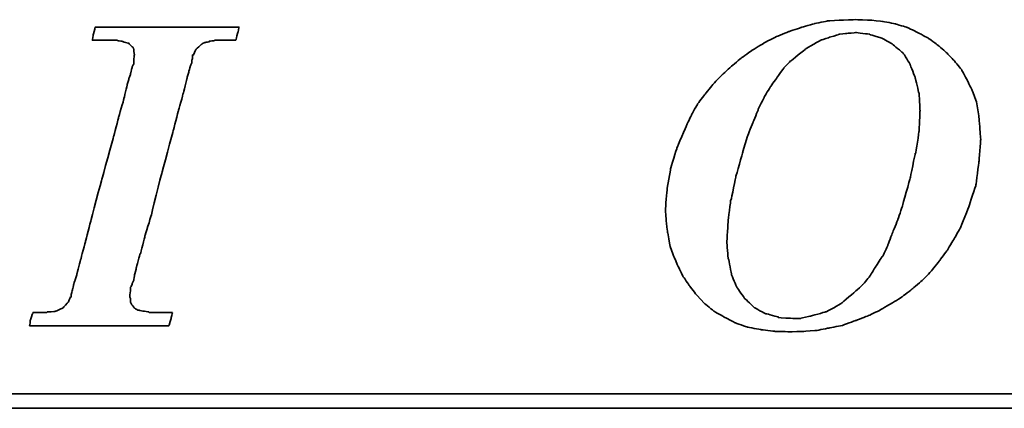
# Model space of a CAD drawing. Extents: x 11.3 to 65.1, y 22.5 to 55.4.
# Tile 31 of 47: x 55.9 to 57.7, y 38.9 to 39.6. Entities that reach past the tile are written whole.
import ezdxf

# ---------------------------------------------------------------- set-up
doc = ezdxf.new("R2010")
doc.units = 0
doc.header["$MEASUREMENT"] = 0
doc.layers.add('DIM', color=4, linetype='CONTINUOUS')
doc.layers.add('layer 1', color=7, linetype='CONTINUOUS')

# ---------------------------------------------------------------- blocks, each defined once
blk = doc.blocks.new('TBI MOTION logo(完整正式版)')
at = {"layer": 'layer 1', "color": 22, "lineweight": 35}
for points, knots in [([(-11.34375, -6.98375), (-11.34375, -6.98375), (-10.91375, -7.43875), (-10.91375, -7.43875), (-10.91375, -7.43875), (-10.91375, -7.43875), (-10.38625, -7.87125), (-10.38625, -7.87125), (-10.38625, -7.87125), (-10.38625, -7.87125), (-9.81125, -8.20375), (-9.81125, -8.20375), (-9.81125, -8.20375), (-9.81125, -8.20375), (-9.21125, -8.51875), (-9.21125, -8.51875), (-9.21125, -8.51875), (-9.21125, -8.51875), (-8.51625, -8.75875), (-8.51625, -8.75875), (-8.51625, -8.75875), (-8.51625, -8.75875), (-7.77125, -8.90375), (-7.77125, -8.90375), (-7.77125, -8.90375), (-7.77125, -8.90375), (-6.97875, -8.99875), (-6.97875, -8.99875), (-6.97875, -8.99875), (-6.97875, -8.99875), (-6.14125, -9.02375), (-6.14125, -9.02375), (-6.14125, -9.02375), (-6.14125, -9.02375), (-5.37125, -8.99875), (-5.37125, -8.99875), (-5.37125, -8.99875), (-5.37125, -8.99875), (-4.65375, -8.94875), (-4.65375, -8.94875), (-4.65375, -8.94875), (-4.65375, -8.94875), (-3.93375, -8.80625), (-3.93375, -8.80625), (-3.93375, -8.80625), (-3.93375, -8.80625), (-3.21375, -8.66375), (-3.21375, -8.66375), (-3.21375, -8.66375), (-3.21375, -8.66375), (-2.49375, -8.39875), (-2.49375, -8.39875), (-2.49375, -8.39875), (-2.49375, -8.39875), (-1.79875, -8.13375), (-1.79875, -8.13375), (-1.79875, -8.13375), (-1.79875, -8.13375), (-1.17375, -7.84375), (-1.17375, -7.84375), (-1.17375, -7.84375), (-1.17375, -7.84375), (-0.52375, -7.46375), (-0.52375, -7.46375), (-0.52375, -7.46375), (-0.52375, -7.46375), (0.10124, -7.07875), (0.10124, -7.07875), (0.10124, -7.07875), (0.10124, -7.07875), (0.67625, -6.62375), (0.67625, -6.62375), (0.67625, -6.62375), (0.67625, -6.62375), (1.24874, -6.14375), (1.24874, -6.14375), (1.24874, -6.14375), (1.24874, -6.14375), (1.72874, -5.64125), (1.72874, -5.64125), (1.72874, -5.64125), (1.72874, -5.64125), (2.18624, -5.06375), (2.18624, -5.06375), (2.18624, -5.06375), (2.18624, -5.06375), (2.61625, -4.48874), (2.61625, -4.48874), (2.61625, -4.48874), (2.61625, -4.48874), (3.00125, -3.83874), (3.00125, -3.83874), (3.00125, -3.83874), (3.00125, -3.83874), (3.36124, -3.21374), (3.36124, -3.21374), (3.36124, -3.21374), (3.36124, -3.21374), (3.84374, -1.99125), (3.84374, -1.99125), (3.84374, -1.99125), (3.84374, -1.99125), (4.22625, -0.81875), (4.22625, -0.81875), (4.22625, -0.81875), (4.22625, -0.81875), (4.39125, 0.45624), (4.39125, 0.45624), (4.39125, 0.45624), (4.39125, 0.45624), (4.48874, 1.70124), (4.48874, 1.70124), (4.48874, 1.70124), (4.48874, 1.70124), (4.43874, 2.44625), (4.43874, 2.44625), (4.43874, 2.44625), (4.43874, 2.44625), (4.36874, 3.14125), (4.36874, 3.14125), (4.36874, 3.14125), (4.36874, 3.14125), (4.25125, 3.81125), (4.25125, 3.81125), (4.25125, 3.81125), (4.25125, 3.81125), (4.03124, 4.41125), (4.03124, 4.41125), (4.03124, 4.41125), (4.03124, 4.41125), (3.74374, 5.01125), (3.74374, 5.01125), (3.74374, 5.01125), (3.74374, 5.01125), (3.43124, 5.58875), (3.43124, 5.58875), (3.43124, 5.58875), (3.43124, 5.58875), (3.02625, 6.09125), (3.02625, 6.09125), (3.02625, 6.09125), (3.02625, 6.09125), (2.59374, 6.54875), (2.59374, 6.54875), (2.59374, 6.54875), (2.59374, 6.54875), (2.09124, 6.98125), (2.09124, 6.98125), (2.09124, 6.98125), (2.09124, 6.98125), (1.56124, 7.36625), (1.56124, 7.36625), (1.56124, 7.36625), (1.56124, 7.36625), (0.98624, 7.67625), (0.98624, 7.67625), (0.98624, 7.67625), (0.98624, 7.67625), (0.38624, 7.96375), (0.38624, 7.96375), (0.38624, 7.96375), (0.38624, 7.96375), (-0.25875, 8.15625), (-0.25875, 8.15625), (-0.25875, 8.15625), (-0.25875, 8.15625), (-0.98125, 8.30125), (-0.98125, 8.30125), (-0.98125, 8.30125), (-0.98125, 8.30125), (-1.70124, 8.37125), (-1.70124, 8.37125), (-1.70124, 8.37125), (-1.70124, 8.37125), (-2.49375, 8.39624), (-2.49375, 8.39624), (-2.49375, 8.39624), (-2.49375, 8.39624), (-3.28625, 8.37125), (-3.28625, 8.37125), (-3.28625, 8.37125), (-3.28625, 8.37125), (-4.05125, 8.32125), (-4.05125, 8.32125), (-4.05125, 8.32125), (-4.05125, 8.32125), (-4.77375, 8.18125), (-4.77375, 8.18125), (-4.77375, 8.18125), (-4.77375, 8.18125), (-5.51625, 7.96375), (-5.51625, 7.96375), (-5.51625, 7.96375), (-5.51625, 7.96375), (-6.21125, 7.72625), (-6.21125, 7.72625), (-6.21125, 7.72625), (-6.21125, 7.72625), (-6.92875, 7.43625), (-6.92875, 7.43625), (-6.92875, 7.43625), (-6.92875, 7.43625), (-7.57875, 7.10125), (-7.57875, 7.10125), (-7.57875, 7.10125), (-7.57875, 7.10125), (-8.24875, 6.69125), (-8.24875, 6.69125), (-8.24875, 6.69125), (-8.24875, 6.69125), (-8.84875, 6.26125), (-8.84875, 6.26125), (-8.84875, 6.26125), (-8.84875, 6.26125), (-9.42625, 5.78125), (-9.42625, 5.78125), (-9.42625, 5.78125), (-9.42625, 5.78125), (-9.95375, 5.30125), (-9.95375, 5.30125), (-9.95375, 5.30125), (-9.95375, 5.30125), (-10.43375, 4.79624), (-10.43375, 4.79624), (-10.43375, 4.79624), (-10.43375, 4.79624), (-10.88875, 4.22125), (-10.88875, 4.22125), (-10.88875, 4.22125), (-10.88875, 4.22125), (-11.29875, 3.69375), (-11.29875, 3.69375), (-11.29875, 3.69375), (-11.29875, 3.69375), (-11.63375, 3.09125), (-11.63375, 3.09125), (-11.63375, 3.09125), (-11.63375, 3.09125), (-11.91875, 2.49625), (-11.91875, 2.49625), (-11.91875, 2.49625), (-11.91875, 2.49625), (-12.44875, 1.24625), (-12.44875, 1.24625), (-12.44875, 1.24625), (-12.44875, 1.24625), (-12.80875, 0.06874), (-12.80875, 0.06874), (-12.80875, 0.06874), (-12.80875, 0.06874), (-12.99875, -1.07875), (-12.99875, -1.07875), (-12.99875, -1.07875), (-12.99875, -1.07875), (-13.09375, -2.18375), (-13.09375, -2.18375), (-13.09375, -2.18375), (-13.09375, -2.18375), (-13.04875, -2.85375), (-13.04875, -2.85375), (-13.04875, -2.85375), (-13.04875, -2.85375), (-12.97375, -3.50375), (-12.97375, -3.50375), (-12.97375, -3.50375), (-12.97375, -3.50375), (-12.95375, -3.50375), (-12.95375, -3.50375), (-12.95375, -3.50375), (-12.95375, -3.50375), (-12.85375, -4.17375), (-12.85375, -4.17375), (-12.85375, -4.17375), (-12.85375, -4.17375), (-12.63875, -4.77624), (-12.63875, -4.77624), (-12.63875, -4.77624), (-12.63875, -4.77624), (-12.39875, -5.35125), (-12.39875, -5.35125), (-12.39875, -5.35125), (-12.39875, -5.35125), (-12.11375, -5.92875), (-12.11375, -5.92875), (-12.11375, -5.92875), (-12.11375, -5.92875), (-11.75375, -6.45375), (-11.75375, -6.45375), (-11.75375, -6.45375), (-11.75375, -6.45375), (-11.34375, -6.98375), (-11.34375, -6.98375)], [0, 0, 0, 0, 0.01369863, 0.01369863, 0.01369863, 0.01369864, 0.02739726, 0.02739726, 0.02739726, 0.02739727, 0.04109589, 0.04109589, 0.04109589, 0.0410959, 0.05479452, 0.05479452, 0.05479452, 0.05479453, 0.06849315, 0.06849315, 0.06849315, 0.06849316, 0.08219178, 0.08219178, 0.08219178, 0.08219179, 0.09589041, 0.09589041, 0.09589041, 0.09589042, 0.10958904, 0.10958904, 0.10958904, 0.10958905, 0.12328767, 0.12328767, 0.12328767, 0.12328768, 0.1369863, 0.1369863, 0.1369863, 0.13698631, 0.15068493, 0.15068493, 0.15068493, 0.15068494, 0.16438356, 0.16438356, 0.16438356, 0.16438357, 0.17808219, 0.17808219, 0.17808219, 0.1780822, 0.19178082, 0.19178082, 0.19178082, 0.19178083, 0.20547945, 0.20547945, 0.20547945, 0.20547946, 0.21917808, 0.21917808, 0.21917808, 0.21917809, 0.23287671, 0.23287671, 0.23287671, 0.23287672, 0.24657534, 0.24657534, 0.24657534, 0.24657535, 0.26027397, 0.26027397, 0.26027397, 0.26027398, 0.2739726, 0.2739726, 0.2739726, 0.27397261, 0.28767123, 0.28767123, 0.28767123, 0.28767124, 0.30136986, 0.30136986, 0.30136986, 0.30136987, 0.31506849, 0.31506849, 0.31506849, 0.3150685, 0.32876712, 0.32876712, 0.32876712, 0.32876713, 0.34246575, 0.34246575, 0.34246575, 0.34246576, 0.35616438, 0.35616438, 0.35616438, 0.35616439, 0.36986301, 0.36986301, 0.36986301, 0.36986302, 0.38356164, 0.38356164, 0.38356164, 0.38356165, 0.39726027, 0.39726027, 0.39726027, 0.39726028, 0.4109589, 0.4109589, 0.4109589, 0.41095891, 0.42465753, 0.42465753, 0.42465753, 0.42465754, 0.43835616, 0.43835616, 0.43835616, 0.43835617, 0.45205479, 0.45205479, 0.45205479, 0.4520548, 0.46575342, 0.46575342, 0.46575342, 0.46575343, 0.47945205, 0.47945205, 0.47945205, 0.47945206, 0.49315068, 0.49315068, 0.49315068, 0.49315069, 0.50684932, 0.50684932, 0.50684932, 0.50684933, 0.52054795, 0.52054795, 0.52054795, 0.52054796, 0.53424658, 0.53424658, 0.53424658, 0.53424659, 0.54794521, 0.54794521, 0.54794521, 0.54794522, 0.56164384, 0.56164384, 0.56164384, 0.56164385, 0.57534247, 0.57534247, 0.57534247, 0.57534248, 0.5890411, 0.5890411, 0.5890411, 0.58904111, 0.60273973, 0.60273973, 0.60273973, 0.60273974, 0.61643836, 0.61643836, 0.61643836, 0.61643837, 0.63013699, 0.63013699, 0.63013699, 0.630137, 0.64383562, 0.64383562, 0.64383562, 0.64383563, 0.65753425, 0.65753425, 0.65753425, 0.65753426, 0.67123288, 0.67123288, 0.67123288, 0.67123289, 0.68493151, 0.68493151, 0.68493151, 0.68493152, 0.69863014, 0.69863014, 0.69863014, 0.69863015, 0.71232877, 0.71232877, 0.71232877, 0.71232878, 0.7260274, 0.7260274, 0.7260274, 0.72602741, 0.73972603, 0.73972603, 0.73972603, 0.73972604, 0.75342466, 0.75342466, 0.75342466, 0.75342467, 0.76712329, 0.76712329, 0.76712329, 0.7671233, 0.78082192, 0.78082192, 0.78082192, 0.78082193, 0.79452055, 0.79452055, 0.79452055, 0.79452056, 0.80821918, 0.80821918, 0.80821918, 0.80821919, 0.82191781, 0.82191781, 0.82191781, 0.82191782, 0.83561644, 0.83561644, 0.83561644, 0.83561645, 0.84931507, 0.84931507, 0.84931507, 0.84931508, 0.8630137, 0.8630137, 0.8630137, 0.86301371, 0.87671233, 0.87671233, 0.87671233, 0.87671234, 0.89041096, 0.89041096, 0.89041096, 0.89041097, 0.90410959, 0.90410959, 0.90410959, 0.9041096, 0.91780822, 0.91780822, 0.91780822, 0.91780823, 0.93150685, 0.93150685, 0.93150685, 0.93150686, 0.94520548, 0.94520548, 0.94520548, 0.94520549, 0.95890411, 0.95890411, 0.95890411, 0.95890412, 0.97260274, 0.97260274, 0.97260274, 0.97260275, 0.98630137, 0.98630137, 0.98630137, 0.98630138, 1, 1, 1, 1]), ([(-40.59125, -7.94375), (-40.59125, -7.94375), (-40.97375, -7.94375), (-40.97375, -7.94375), (-40.97375, -7.94375), (-40.97375, -7.94375), (-41.38125, -7.94375), (-41.38125, -7.94375), (-41.38125, -7.94375), (-41.38125, -7.94375), (-41.54875, -7.94375), (-41.54875, -7.94375), (-41.54875, -7.94375), (-41.54875, -7.94375), (-41.59875, -7.94375), (-41.59875, -7.94375), (-41.59875, -7.94375), (-41.59875, -7.94375), (-41.88375, -7.94375), (-41.88375, -7.94375), (-41.88375, -7.94375), (-41.88375, -7.94375), (-41.90875, -7.91875), (-41.90875, -7.91875), (-41.90875, -7.91875), (-41.90875, -7.91875), (-42.19875, -7.87125), (-42.19875, -7.87125), (-42.19875, -7.87125), (-42.19875, -7.87125), (-42.43875, -7.82375), (-42.43875, -7.82375), (-42.43875, -7.82375), (-42.43875, -7.82375), (-42.45875, -7.82375), (-42.45875, -7.82375), (-42.45875, -7.82375), (-42.45875, -7.82375), (-42.48625, -7.82375), (-42.48625, -7.82375), (-42.48625, -7.82375), (-42.48625, -7.82375), (-42.67625, -7.72375), (-42.67625, -7.72375), (-42.67625, -7.72375), (-42.67625, -7.72375), (-42.70125, -7.70375), (-42.70125, -7.70375), (-42.70125, -7.70375), (-42.70125, -7.70375), (-42.72375, -7.67875), (-42.72375, -7.67875), (-42.72375, -7.67875), (-42.72375, -7.67875), (-42.86875, -7.48875), (-42.86875, -7.48875), (-42.86875, -7.48875), (-42.86875, -7.48875), (-42.89375, -7.43875), (-42.89375, -7.43875), (-42.89375, -7.43875), (-42.89375, -7.43875), (-42.91875, -7.38875), (-42.91875, -7.38875), (-42.91875, -7.38875), (-42.91875, -7.38875), (-42.93875, -7.12875), (-42.93875, -7.12875), (-42.93875, -7.12875), (-42.93875, -7.12875), (-42.96375, -7.10375), (-42.96375, -7.10375), (-42.96375, -7.10375), (-42.96375, -7.10375), (-42.96375, -7.05375), (-42.96375, -7.05375), (-42.96375, -7.05375), (-42.96375, -7.05375), (-42.96375, -7.00875), (-42.96375, -7.00875), (-42.96375, -7.00875), (-42.96375, -7.00875), (-42.91875, -6.69625), (-42.91875, -6.69625), (-42.91875, -6.69625), (-42.91875, -6.69625), (-42.91875, -6.62375), (-42.91875, -6.62375), (-42.91875, -6.62375), (-42.91875, -6.62375), (-42.91875, -6.59625), (-42.91875, -6.59625), (-42.91875, -6.59625), (-42.91875, -6.59625), (-42.91875, -6.57375), (-42.91875, -6.57375), (-42.91875, -6.57375), (-42.91875, -6.57375), (-42.91875, -6.52875), (-42.91875, -6.52875), (-42.91875, -6.52875), (-42.91875, -6.52875), (-42.89375, -6.50375), (-42.89375, -6.50375), (-42.89375, -6.50375), (-42.89375, -6.50375), (-42.84375, -6.38375), (-42.84375, -6.38375), (-42.84375, -6.38375), (-42.84375, -6.38375), (-42.84375, -6.35875), (-42.84375, -6.35875), (-42.84375, -6.35875), (-42.84375, -6.35875), (-42.74625, -6.14375), (-42.74625, -6.14375), (-42.74625, -6.14375), (-42.74625, -6.14375), (-42.70125, -5.85375), (-42.70125, -5.85375), (-42.70125, -5.85375), (-42.70125, -5.85375), (-42.60375, -5.47125), (-42.60375, -5.47125), (-42.60375, -5.47125), (-42.60375, -5.47125), (-42.60375, -5.44875), (-42.60375, -5.44875), (-42.60375, -5.44875), (-42.60375, -5.44875), (-42.38875, -4.67875), (-42.38875, -4.67875), (-42.38875, -4.67875), (-42.38875, -4.67875), (-42.36375, -4.65375), (-42.36375, -4.65375), (-42.36375, -4.65375), (-42.36375, -4.65375), (-42.12375, -3.69625), (-42.12375, -3.69625), (-42.12375, -3.69625), (-42.12375, -3.69625), (-42.12375, -3.67374), (-42.12375, -3.67374), (-42.12375, -3.67374), (-42.12375, -3.67374), (-41.78875, -2.59374), (-41.78875, -2.59374), (-41.78875, -2.59374), (-41.78875, -2.59374), (-41.18875, -0.19375), (-41.18875, -0.19375), (-41.18875, -0.19375), (-41.18875, -0.19375), (-40.54375, 2.20624), (-40.54375, 2.20624), (-40.54375, 2.20624), (-40.54375, 2.20624), (-40.25375, 3.30875), (-40.25375, 3.30875), (-40.25375, 3.30875), (-40.25375, 3.30875), (-39.98875, 4.27125), (-39.98875, 4.27125), (-39.98875, 4.27125), (-39.98875, 4.27125), (-39.77375, 5.13125), (-39.77375, 5.13125), (-39.77375, 5.13125), (-39.77375, 5.13125), (-39.67875, 5.47125), (-39.67875, 5.47125), (-39.67875, 5.47125), (-39.67875, 5.47125), (-39.60375, 5.75625), (-39.60375, 5.75625), (-39.60375, 5.75625), (-39.60375, 5.75625), (-39.60375, 5.78125), (-39.60375, 5.78125), (-39.60375, 5.78125), (-39.60375, 5.78125), (-39.50875, 5.97125), (-39.50875, 5.97125), (-39.50875, 5.97125), (-39.50875, 5.97125), (-39.50875, 6.13875), (-39.50875, 6.13875), (-39.50875, 6.13875), (-39.50875, 6.13875), (-39.48625, 6.16625), (-39.48625, 6.16625), (-39.48625, 6.16625), (-39.48625, 6.16625), (-39.46125, 6.28625), (-39.46125, 6.28625), (-39.46125, 6.28625), (-39.46125, 6.28625), (-39.46125, 6.42625), (-39.46125, 6.42625), (-39.46125, 6.42625), (-39.46125, 6.42625), (-39.41375, 6.42625), (-39.41375, 6.42625), (-39.41375, 6.42625), (-39.41375, 6.42625), (-39.29375, 6.69125), (-39.29375, 6.69125), (-39.29375, 6.69125), (-39.29375, 6.69125), (-39.26875, 6.74125), (-39.26875, 6.74125), (-39.26875, 6.74125), (-39.26875, 6.74125), (-39.24375, 6.76625), (-39.24375, 6.76625), (-39.24375, 6.76625), (-39.24375, 6.76625), (-38.98375, 7.00624), (-38.98375, 7.00624), (-38.98375, 7.00624), (-38.98375, 7.00624), (-38.95625, 7.02624), (-38.95625, 7.02624), (-38.95625, 7.02624), (-38.95625, 7.02624), (-38.78875, 7.12624), (-38.78875, 7.12624), (-38.78875, 7.12624), (-38.78875, 7.12624), (-38.76375, 7.12624), (-38.76375, 7.12624), (-38.76375, 7.12624), (-38.76375, 7.12624), (-38.74375, 7.12624), (-38.74375, 7.12624), (-38.74375, 7.12624), (-38.74375, 7.12624), (-38.52875, 7.17125), (-38.52875, 7.17125), (-38.52875, 7.17125), (-38.52875, 7.17125), (-38.52875, 7.19624), (-38.52875, 7.19624), (-38.52875, 7.19624), (-38.52875, 7.19624), (-38.50375, 7.19624), (-38.50375, 7.19624), (-38.50375, 7.19624), (-38.50375, 7.19624), (-38.26125, 7.21875), (-38.26125, 7.21875), (-38.26125, 7.21875), (-38.26125, 7.21875), (-38.23875, 7.24624), (-38.23875, 7.24624), (-38.23875, 7.24624), (-38.23875, 7.24624), (-38.21625, 7.24624), (-38.21625, 7.24624), (-38.21625, 7.24624), (-38.21625, 7.24624), (-38.18875, 7.24624), (-38.18875, 7.24624), (-38.18875, 7.24624), (-38.18875, 7.24624), (-37.90375, 7.24624), (-37.90375, 7.24624), (-37.90375, 7.24624), (-37.90375, 7.24624), (-37.85375, 7.24624), (-37.85375, 7.24624), (-37.85375, 7.24624), (-37.85375, 7.24624), (-37.75875, 7.24624), (-37.75875, 7.24624), (-37.75875, 7.24624), (-37.75875, 7.24624), (-37.42375, 7.24624), (-37.42375, 7.24624), (-37.42375, 7.24624), (-37.42375, 7.24624), (-37.08875, 7.24624), (-37.08875, 7.24624), (-37.08875, 7.24624), (-37.08875, 7.24624), (-37.06375, 7.24624), (-37.06375, 7.24624), (-37.06375, 7.24624), (-37.06375, 7.24624), (-37.06375, 7.26624), (-37.06375, 7.26624), (-37.06375, 7.26624), (-37.06375, 7.26624), (-37.03875, 7.29125), (-37.03875, 7.29125), (-37.03875, 7.29125), (-37.03875, 7.29125), (-37.03875, 7.31625), (-37.03875, 7.31625), (-37.03875, 7.31625), (-37.03875, 7.31625), (-36.94125, 7.67625), (-36.94125, 7.67625), (-36.94125, 7.67625), (-36.94125, 7.67625), (-36.86875, 7.98625), (-36.86875, 7.98625), (-36.86875, 7.98625), (-36.86875, 7.98625), (-36.98875, 7.98625), (-36.98875, 7.98625), (-36.98875, 7.98625), (-36.98875, 7.98625), (-37.42375, 7.98625), (-37.42375, 7.98625), (-37.42375, 7.98625), (-37.42375, 7.98625), (-37.94875, 7.98625), (-37.94875, 7.98625), (-37.94875, 7.98625), (-37.94875, 7.98625), (-38.57375, 7.98625), (-38.57375, 7.98625), (-38.57375, 7.98625), (-38.57375, 7.98625), (-39.29375, 7.98625), (-39.29375, 7.98625), (-39.29375, 7.98625), (-39.29375, 7.98625), (-40.82875, 7.98625), (-40.82875, 7.98625), (-40.82875, 7.98625), (-40.82875, 7.98625), (-42.36375, 7.98625), (-42.36375, 7.98625), (-42.36375, 7.98625), (-42.36375, 7.98625), (-43.08375, 7.98625), (-43.08375, 7.98625), (-43.08375, 7.98625), (-43.08375, 7.98625), (-43.70875, 7.98625), (-43.70875, 7.98625), (-43.70875, 7.98625), (-43.70875, 7.98625), (-44.23375, 7.98625), (-44.23375, 7.98625), (-44.23375, 7.98625), (-44.23375, 7.98625), (-44.66875, 7.98625), (-44.66875, 7.98625), (-44.66875, 7.98625), (-44.66875, 7.98625), (-44.88375, 7.98625), (-44.88375, 7.98625), (-44.88375, 7.98625), (-44.88375, 7.98625), (-44.90875, 7.94125), (-44.90875, 7.94125), (-44.90875, 7.94125), (-44.90875, 7.94125), (-44.90875, 7.91625), (-44.90875, 7.91625), (-44.90875, 7.91625), (-44.90875, 7.91625), (-45.00375, 7.55625), (-45.00375, 7.55625), (-45.00375, 7.55625), (-45.00375, 7.55625), (-45.05375, 7.24624), (-45.05375, 7.24624), (-45.05375, 7.24624), (-45.05375, 7.24624), (-44.61875, 7.24624), (-44.61875, 7.24624), (-44.61875, 7.24624), (-44.61875, 7.24624), (-44.11375, 7.24624), (-44.11375, 7.24624), (-44.11375, 7.24624), (-44.11375, 7.24624), (-43.99375, 7.24624), (-43.99375, 7.24624), (-43.99375, 7.24624), (-43.99375, 7.24624), (-43.94625, 7.24624), (-43.94625, 7.24624), (-43.94625, 7.24624), (-43.94625, 7.24624), (-43.92374, 7.24624), (-43.92374, 7.24624), (-43.92374, 7.24624), (-43.92374, 7.24624), (-43.65875, 7.24624), (-43.65875, 7.24624), (-43.65875, 7.24624), (-43.65875, 7.24624), (-43.63875, 7.21875), (-43.63875, 7.21875), (-43.63875, 7.21875), (-43.63875, 7.21875), (-43.46875, 7.19624), (-43.46875, 7.19624), (-43.46875, 7.19624), (-43.46875, 7.19624), (-43.39875, 7.19624), (-43.39875, 7.19624), (-43.39875, 7.19624), (-43.39875, 7.19624), (-43.37125, 7.17125), (-43.37125, 7.17125), (-43.37125, 7.17125), (-43.37125, 7.17125), (-43.34875, 7.17125), (-43.34875, 7.17125), (-43.34875, 7.17125), (-43.34875, 7.17125), (-43.20375, 7.12624), (-43.20375, 7.12624), (-43.20375, 7.12624), (-43.20375, 7.12624), (-43.05875, 7.07624), (-43.05875, 7.07624), (-43.05875, 7.07624), (-43.05875, 7.07624), (-43.01375, 7.07624), (-43.01375, 7.07624), (-43.01375, 7.07624), (-43.01375, 7.07624), (-42.98875, 7.02624), (-42.98875, 7.02624), (-42.98875, 7.02624), (-42.98875, 7.02624), (-42.79875, 6.86125), (-42.79875, 6.86125), (-42.79875, 6.86125), (-42.79875, 6.86125), (-42.77375, 6.81125), (-42.77375, 6.81125), (-42.77375, 6.81125), (-42.77375, 6.81125), (-42.74625, 6.76625), (-42.74625, 6.76625), (-42.74625, 6.76625), (-42.74625, 6.76625), (-42.72375, 6.47625), (-42.72375, 6.47625), (-42.72375, 6.47625), (-42.72375, 6.47625), (-42.70125, 6.45124), (-42.70125, 6.45124), (-42.70125, 6.45124), (-42.70125, 6.45124), (-42.70125, 6.42625), (-42.70125, 6.42625), (-42.70125, 6.42625), (-42.70125, 6.42625), (-42.72375, 6.40625), (-42.72375, 6.40625), (-42.72375, 6.40625), (-42.72375, 6.40625), (-42.74625, 5.97125), (-42.74625, 5.97125), (-42.74625, 5.97125), (-42.74625, 5.97125), (-42.74625, 5.94625), (-42.74625, 5.94625), (-42.74625, 5.94625), (-42.74625, 5.94625), (-42.74625, 5.92625), (-42.74625, 5.92625), (-42.74625, 5.92625), (-42.74625, 5.92625), (-42.77375, 5.87625), (-42.77375, 5.87625), (-42.77375, 5.87625), (-42.77375, 5.87625), (-42.81875, 5.80625), (-42.81875, 5.80625), (-42.81875, 5.80625), (-42.81875, 5.80625), (-42.86875, 5.63625), (-42.86875, 5.63625), (-42.86875, 5.63625), (-42.86875, 5.63625), (-42.91875, 5.39625), (-42.91875, 5.39625), (-42.91875, 5.39625), (-42.91875, 5.39625), (-42.91875, 5.37124), (-42.91875, 5.37124), (-42.91875, 5.37124), (-42.91875, 5.37124), (-43.01375, 5.10874), (-43.01375, 5.10874), (-43.01375, 5.10874), (-43.01375, 5.10874), (-43.10875, 4.77124), (-43.10875, 4.77124), (-43.10875, 4.77124), (-43.10875, 4.77124), (-43.29875, 3.95625), (-43.29875, 3.95625), (-43.29875, 3.95625), (-43.29875, 3.95625), (-43.58875, 2.95125), (-43.58875, 2.95125), (-43.58875, 2.95125), (-43.58875, 2.95125), (-43.87375, 1.87125), (-43.87375, 1.87125), (-43.87375, 1.87125), (-43.87375, 1.87125), (-44.52625, -0.50374), (-44.52625, -0.50374), (-44.52625, -0.50374), (-44.52625, -0.50374), (-45.14875, -2.85375), (-45.14875, -2.85375), (-45.14875, -2.85375), (-45.14875, -2.85375), (-45.43375, -3.95875), (-45.43375, -3.95875), (-45.43375, -3.95875), (-45.43375, -3.95875), (-45.69875, -4.96875), (-45.69875, -4.96875), (-45.69875, -4.96875), (-45.69875, -4.96875), (-45.91375, -5.78375), (-45.91375, -5.78375), (-45.91375, -5.78375), (-45.91375, -5.78375), (-46.01375, -6.11875), (-46.01375, -6.11875), (-46.01375, -6.11875), (-46.01375, -6.11875), (-46.01375, -6.14375), (-46.01375, -6.14375), (-46.01375, -6.14375), (-46.01375, -6.14375), (-46.10875, -6.40875), (-46.10875, -6.40875), (-46.10875, -6.40875), (-46.10875, -6.40875), (-46.15375, -6.64875), (-46.15375, -6.64875), (-46.15375, -6.64875), (-46.15375, -6.64875), (-46.20375, -6.83875), (-46.20375, -6.83875), (-46.20375, -6.83875), (-46.20375, -6.83875), (-46.22875, -6.93375), (-46.22875, -6.93375), (-46.22875, -6.93375), (-46.22875, -6.93375), (-46.22875, -7.07875), (-46.22875, -7.07875), (-46.22875, -7.07875), (-46.22875, -7.07875), (-46.27375, -7.07875), (-46.27375, -7.07875), (-46.27375, -7.07875), (-46.27375, -7.07875), (-46.39375, -7.34375), (-46.39375, -7.34375), (-46.39375, -7.34375), (-46.39375, -7.34375), (-46.39375, -7.36875), (-46.39375, -7.36875), (-46.39375, -7.36875), (-46.39375, -7.36875), (-46.42125, -7.38875), (-46.42125, -7.38875), (-46.42125, -7.38875), (-46.42125, -7.38875), (-46.68375, -7.67875), (-46.68375, -7.67875), (-46.68375, -7.67875), (-46.68375, -7.67875), (-46.70875, -7.70375), (-46.70875, -7.70375), (-46.70875, -7.70375), (-46.70875, -7.70375), (-46.75375, -7.72375), (-46.75375, -7.72375), (-46.75375, -7.72375), (-46.75375, -7.72375), (-47.08875, -7.87125), (-47.08875, -7.87125), (-47.08875, -7.87125), (-47.08875, -7.87125), (-47.11625, -7.87125), (-47.11625, -7.87125), (-47.11625, -7.87125), (-47.11625, -7.87125), (-47.13875, -7.89375), (-47.13875, -7.89375), (-47.13875, -7.89375), (-47.13875, -7.89375), (-47.56875, -7.91875), (-47.56875, -7.91875), (-47.56875, -7.91875), (-47.56875, -7.91875), (-47.59625, -7.94375), (-47.59625, -7.94375), (-47.59625, -7.94375), (-47.59625, -7.94375), (-47.64375, -7.94375), (-47.64375, -7.94375), (-47.64375, -7.94375), (-47.64375, -7.94375), (-47.73625, -7.94375), (-47.73625, -7.94375), (-47.73625, -7.94375), (-47.73625, -7.94375), (-48.07375, -7.94375), (-48.07375, -7.94375), (-48.07375, -7.94375), (-48.07375, -7.94375), (-48.36125, -7.94375), (-48.36125, -7.94375), (-48.36125, -7.94375), (-48.36125, -7.94375), (-48.36125, -7.96625), (-48.36125, -7.96625), (-48.36125, -7.96625), (-48.36125, -7.96625), (-48.36125, -7.99125), (-48.36125, -7.99125), (-48.36125, -7.99125), (-48.36125, -7.99125), (-48.38875, -8.01375), (-48.38875, -8.01375), (-48.38875, -8.01375), (-48.38875, -8.01375), (-48.50875, -8.34875), (-48.50875, -8.34875), (-48.50875, -8.34875), (-48.50875, -8.34875), (-48.55375, -8.68625), (-48.55375, -8.68625), (-48.55375, -8.68625), (-48.55375, -8.68625), (-48.45875, -8.68625), (-48.45875, -8.68625), (-48.45875, -8.68625), (-48.45875, -8.68625), (-48.07375, -8.68625), (-48.07375, -8.68625), (-48.07375, -8.68625), (-48.07375, -8.68625), (-47.52375, -8.68625), (-47.52375, -8.68625), (-47.52375, -8.68625), (-47.52375, -8.68625), (-46.92375, -8.68625), (-46.92375, -8.68625), (-46.92375, -8.68625), (-46.92375, -8.68625), (-46.25375, -8.68625), (-46.25375, -8.68625), (-46.25375, -8.68625), (-46.25375, -8.68625), (-46.20375, -8.68625), (-46.20375, -8.68625), (-46.20375, -8.68625), (-46.20375, -8.68625), (-44.71375, -8.68625), (-44.71375, -8.68625), (-44.71375, -8.68625), (-44.71375, -8.68625), (-43.22875, -8.68625), (-43.22875, -8.68625), (-43.22875, -8.68625), (-43.22875, -8.68625), (-42.55875, -8.68625), (-42.55875, -8.68625), (-42.55875, -8.68625), (-42.55875, -8.68625), (-42.50875, -8.68625), (-42.50875, -8.68625), (-42.50875, -8.68625), (-42.50875, -8.68625), (-41.93375, -8.68625), (-41.93375, -8.68625), (-41.93375, -8.68625), (-41.93375, -8.68625), (-41.38125, -8.68625), (-41.38125, -8.68625), (-41.38125, -8.68625), (-41.38125, -8.68625), (-40.97375, -8.68625), (-40.97375, -8.68625), (-40.97375, -8.68625), (-40.97375, -8.68625), (-40.78125, -8.68625), (-40.78125, -8.68625), (-40.78125, -8.68625), (-40.78125, -8.68625), (-40.78125, -8.63875), (-40.78125, -8.63875), (-40.78125, -8.63875), (-40.78125, -8.63875), (-40.75875, -8.63875), (-40.75875, -8.63875), (-40.75875, -8.63875), (-40.75875, -8.63875), (-40.66375, -8.27875), (-40.66375, -8.27875), (-40.66375, -8.27875), (-40.66375, -8.27875), (-40.59125, -7.94375), (-40.59125, -7.94375)], [0, 0, 0, 0, 0.00558659, 0.00558659, 0.00558659, 0.0055866, 0.01117318, 0.01117318, 0.01117318, 0.01117319, 0.01675978, 0.01675978, 0.01675978, 0.01675979, 0.02234637, 0.02234637, 0.02234637, 0.02234638, 0.02793296, 0.02793296, 0.02793296, 0.02793297, 0.03351955, 0.03351955, 0.03351955, 0.03351956, 0.03910615, 0.03910615, 0.03910615, 0.03910616, 0.04469274, 0.04469274, 0.04469274, 0.04469275, 0.05027933, 0.05027933, 0.05027933, 0.05027934, 0.05586592, 0.05586592, 0.05586592, 0.05586593, 0.06145251, 0.06145251, 0.06145251, 0.06145252, 0.06703911, 0.06703911, 0.06703911, 0.06703912, 0.0726257, 0.0726257, 0.0726257, 0.07262571, 0.07821229, 0.07821229, 0.07821229, 0.0782123, 0.08379888, 0.08379888, 0.08379888, 0.08379889, 0.08938547, 0.08938547, 0.08938547, 0.08938548, 0.09497207, 0.09497207, 0.09497207, 0.09497208, 0.10055866, 0.10055866, 0.10055866, 0.10055867, 0.10614525, 0.10614525, 0.10614525, 0.10614526, 0.11173184, 0.11173184, 0.11173184, 0.11173185, 0.11731844, 0.11731844, 0.11731844, 0.11731845, 0.12290503, 0.12290503, 0.12290503, 0.12290504, 0.12849162, 0.12849162, 0.12849162, 0.12849163, 0.13407821, 0.13407821, 0.13407821, 0.13407822, 0.1396648, 0.1396648, 0.1396648, 0.13966481, 0.1452514, 0.1452514, 0.1452514, 0.14525141, 0.15083799, 0.15083799, 0.15083799, 0.150838, 0.15642458, 0.15642458, 0.15642458, 0.15642459, 0.16201117, 0.16201117, 0.16201117, 0.16201118, 0.16759777, 0.16759777, 0.16759777, 0.16759778, 0.17318436, 0.17318436, 0.17318436, 0.17318437, 0.17877095, 0.17877095, 0.17877095, 0.17877096, 0.18435754, 0.18435754, 0.18435754, 0.18435755, 0.18994413, 0.18994413, 0.18994413, 0.18994414, 0.19553073, 0.19553073, 0.19553073, 0.19553074, 0.20111732, 0.20111732, 0.20111732, 0.20111733, 0.20670391, 0.20670391, 0.20670391, 0.20670392, 0.2122905, 0.2122905, 0.2122905, 0.21229051, 0.21787709, 0.21787709, 0.21787709, 0.2178771, 0.22346369, 0.22346369, 0.22346369, 0.2234637, 0.22905028, 0.22905028, 0.22905028, 0.22905029, 0.23463687, 0.23463687, 0.23463687, 0.23463688, 0.24022346, 0.24022346, 0.24022346, 0.24022347, 0.24581006, 0.24581006, 0.24581006, 0.24581007, 0.25139665, 0.25139665, 0.25139665, 0.25139666, 0.25698324, 0.25698324, 0.25698324, 0.25698325, 0.26256983, 0.26256983, 0.26256983, 0.26256984, 0.26815642, 0.26815642, 0.26815642, 0.26815643, 0.27374302, 0.27374302, 0.27374302, 0.27374303, 0.27932961, 0.27932961, 0.27932961, 0.27932962, 0.2849162, 0.2849162, 0.2849162, 0.28491621, 0.29050279, 0.29050279, 0.29050279, 0.2905028, 0.29608939, 0.29608939, 0.29608939, 0.2960894, 0.30167598, 0.30167598, 0.30167598, 0.30167599, 0.30726257, 0.30726257, 0.30726257, 0.30726258, 0.31284916, 0.31284916, 0.31284916, 0.31284917, 0.31843575, 0.31843575, 0.31843575, 0.31843576, 0.32402235, 0.32402235, 0.32402235, 0.32402236, 0.32960894, 0.32960894, 0.32960894, 0.32960895, 0.33519553, 0.33519553, 0.33519553, 0.33519554, 0.34078212, 0.34078212, 0.34078212, 0.34078213, 0.34636872, 0.34636872, 0.34636872, 0.34636873, 0.35195531, 0.35195531, 0.35195531, 0.35195532, 0.3575419, 0.3575419, 0.3575419, 0.35754191, 0.36312849, 0.36312849, 0.36312849, 0.3631285, 0.36871508, 0.36871508, 0.36871508, 0.36871509, 0.37430168, 0.37430168, 0.37430168, 0.37430169, 0.37988827, 0.37988827, 0.37988827, 0.37988828, 0.38547486, 0.38547486, 0.38547486, 0.38547487, 0.39106145, 0.39106145, 0.39106145, 0.39106146, 0.39664804, 0.39664804, 0.39664804, 0.39664805, 0.40223464, 0.40223464, 0.40223464, 0.40223465, 0.40782123, 0.40782123, 0.40782123, 0.40782124, 0.41340782, 0.41340782, 0.41340782, 0.41340783, 0.41899441, 0.41899441, 0.41899441, 0.41899442, 0.42458101, 0.42458101, 0.42458101, 0.42458102, 0.4301676, 0.4301676, 0.4301676, 0.43016761, 0.43575419, 0.43575419, 0.43575419, 0.4357542, 0.44134078, 0.44134078, 0.44134078, 0.44134079, 0.44692737, 0.44692737, 0.44692737, 0.44692738, 0.45251397, 0.45251397, 0.45251397, 0.45251398, 0.45810056, 0.45810056, 0.45810056, 0.45810057, 0.46368715, 0.46368715, 0.46368715, 0.46368716, 0.46927374, 0.46927374, 0.46927374, 0.46927375, 0.47486034, 0.47486034, 0.47486034, 0.47486035, 0.48044693, 0.48044693, 0.48044693, 0.48044694, 0.48603352, 0.48603352, 0.48603352, 0.48603353, 0.49162011, 0.49162011, 0.49162011, 0.49162012, 0.4972067, 0.4972067, 0.4972067, 0.49720671, 0.5027933, 0.5027933, 0.5027933, 0.50279331, 0.50837989, 0.50837989, 0.50837989, 0.5083799, 0.51396648, 0.51396648, 0.51396648, 0.51396649, 0.51955307, 0.51955307, 0.51955307, 0.51955308, 0.52513966, 0.52513966, 0.52513966, 0.52513967, 0.53072626, 0.53072626, 0.53072626, 0.53072627, 0.53631285, 0.53631285, 0.53631285, 0.53631286, 0.54189944, 0.54189944, 0.54189944, 0.54189945, 0.54748603, 0.54748603, 0.54748603, 0.54748604, 0.55307263, 0.55307263, 0.55307263, 0.55307264, 0.55865922, 0.55865922, 0.55865922, 0.55865923, 0.56424581, 0.56424581, 0.56424581, 0.56424582, 0.5698324, 0.5698324, 0.5698324, 0.56983241, 0.57541899, 0.57541899, 0.57541899, 0.575419, 0.58100559, 0.58100559, 0.58100559, 0.5810056, 0.58659218, 0.58659218, 0.58659218, 0.58659219, 0.59217877, 0.59217877, 0.59217877, 0.59217878, 0.59776536, 0.59776536, 0.59776536, 0.59776537, 0.60335196, 0.60335196, 0.60335196, 0.60335197, 0.60893855, 0.60893855, 0.60893855, 0.60893856, 0.61452514, 0.61452514, 0.61452514, 0.61452515, 0.62011173, 0.62011173, 0.62011173, 0.62011174, 0.62569832, 0.62569832, 0.62569832, 0.62569833, 0.63128492, 0.63128492, 0.63128492, 0.63128493, 0.63687151, 0.63687151, 0.63687151, 0.63687152, 0.6424581, 0.6424581, 0.6424581, 0.64245811, 0.64804469, 0.64804469, 0.64804469, 0.6480447, 0.65363128, 0.65363128, 0.65363128, 0.65363129, 0.65921788, 0.65921788, 0.65921788, 0.65921789, 0.66480447, 0.66480447, 0.66480447, 0.66480448, 0.67039106, 0.67039106, 0.67039106, 0.67039107, 0.67597765, 0.67597765, 0.67597765, 0.67597766, 0.68156425, 0.68156425, 0.68156425, 0.68156426, 0.68715084, 0.68715084, 0.68715084, 0.68715085, 0.69273743, 0.69273743, 0.69273743, 0.69273744, 0.69832402, 0.69832402, 0.69832402, 0.69832403, 0.70391061, 0.70391061, 0.70391061, 0.70391062, 0.70949721, 0.70949721, 0.70949721, 0.70949722, 0.7150838, 0.7150838, 0.7150838, 0.71508381, 0.72067039, 0.72067039, 0.72067039, 0.7206704, 0.72625698, 0.72625698, 0.72625698, 0.72625699, 0.73184358, 0.73184358, 0.73184358, 0.73184359, 0.73743017, 0.73743017, 0.73743017, 0.73743018, 0.74301676, 0.74301676, 0.74301676, 0.74301677, 0.74860335, 0.74860335, 0.74860335, 0.74860336, 0.75418994, 0.75418994, 0.75418994, 0.75418995, 0.75977654, 0.75977654, 0.75977654, 0.75977655, 0.76536313, 0.76536313, 0.76536313, 0.76536314, 0.77094972, 0.77094972, 0.77094972, 0.77094973, 0.77653631, 0.77653631, 0.77653631, 0.77653632, 0.78212291, 0.78212291, 0.78212291, 0.78212292, 0.7877095, 0.7877095, 0.7877095, 0.78770951, 0.79329609, 0.79329609, 0.79329609, 0.7932961, 0.79888268, 0.79888268, 0.79888268, 0.79888269, 0.80446927, 0.80446927, 0.80446927, 0.80446928, 0.81005587, 0.81005587, 0.81005587, 0.81005588, 0.81564246, 0.81564246, 0.81564246, 0.81564247, 0.82122905, 0.82122905, 0.82122905, 0.82122906, 0.82681564, 0.82681564, 0.82681564, 0.82681565, 0.83240223, 0.83240223, 0.83240223, 0.83240224, 0.83798883, 0.83798883, 0.83798883, 0.83798884, 0.84357542, 0.84357542, 0.84357542, 0.84357543, 0.84916201, 0.84916201, 0.84916201, 0.84916202, 0.8547486, 0.8547486, 0.8547486, 0.85474861, 0.8603352, 0.8603352, 0.8603352, 0.86033521, 0.86592179, 0.86592179, 0.86592179, 0.8659218, 0.87150838, 0.87150838, 0.87150838, 0.87150839, 0.87709497, 0.87709497, 0.87709497, 0.87709498, 0.88268156, 0.88268156, 0.88268156, 0.88268157, 0.88826816, 0.88826816, 0.88826816, 0.88826817, 0.89385475, 0.89385475, 0.89385475, 0.89385476, 0.89944134, 0.89944134, 0.89944134, 0.89944135, 0.90502793, 0.90502793, 0.90502793, 0.90502794, 0.91061453, 0.91061453, 0.91061453, 0.91061454, 0.91620112, 0.91620112, 0.91620112, 0.91620113, 0.92178771, 0.92178771, 0.92178771, 0.92178772, 0.9273743, 0.9273743, 0.9273743, 0.92737431, 0.93296089, 0.93296089, 0.93296089, 0.9329609, 0.93854749, 0.93854749, 0.93854749, 0.9385475, 0.94413408, 0.94413408, 0.94413408, 0.94413409, 0.94972067, 0.94972067, 0.94972067, 0.94972068, 0.95530726, 0.95530726, 0.95530726, 0.95530727, 0.96089385, 0.96089385, 0.96089385, 0.96089386, 0.96648045, 0.96648045, 0.96648045, 0.96648046, 0.97206704, 0.97206704, 0.97206704, 0.97206705, 0.97765363, 0.97765363, 0.97765363, 0.97765364, 0.98324022, 0.98324022, 0.98324022, 0.98324023, 0.98882682, 0.98882682, 0.98882682, 0.98882683, 0.99441341, 0.99441341, 0.99441341, 0.99441342, 1, 1, 1, 1]), ([(-8.77875, 1.03124), (-8.77875, 1.03124), (-8.51625, 1.89625), (-8.51625, 1.89625), (-8.51625, 1.89625), (-8.51625, 1.89625), (-8.20375, 2.66375), (-8.20375, 2.66375), (-8.20375, 2.66375), (-8.20375, 2.66375), (-7.91625, 3.38125), (-7.91625, 3.38125), (-7.91625, 3.38125), (-7.91625, 3.38125), (-7.91625, 3.40624), (-7.91625, 3.40624), (-7.91625, 3.40624), (-7.91625, 3.40624), (-7.57875, 4.07624), (-7.57875, 4.07624), (-7.57875, 4.07624), (-7.57875, 4.07624), (-7.24375, 4.65125), (-7.24375, 4.65125), (-7.24375, 4.65125), (-7.24375, 4.65125), (-7.21875, 4.65125), (-7.21875, 4.65125), (-7.21875, 4.65125), (-7.21875, 4.65125), (-7.21875, 4.67624), (-7.21875, 4.67624), (-7.21875, 4.67624), (-7.21875, 4.67624), (-6.83625, 5.20375), (-6.83625, 5.20375), (-6.83625, 5.20375), (-6.83625, 5.20375), (-6.49875, 5.68625), (-6.49875, 5.68625), (-6.49875, 5.68625), (-6.49875, 5.68625), (-6.49875, 5.70625), (-6.49875, 5.70625), (-6.49875, 5.70625), (-6.49875, 5.70625), (-6.11625, 6.09125), (-6.11625, 6.09125), (-6.11625, 6.09125), (-6.11625, 6.09125), (-6.09125, 6.09125), (-6.09125, 6.09125), (-6.09125, 6.09125), (-6.09125, 6.09125), (-5.27375, 6.76625), (-5.27375, 6.76625), (-5.27375, 6.76625), (-5.27375, 6.76625), (-5.24875, 6.76625), (-5.24875, 6.76625), (-5.24875, 6.76625), (-5.24875, 6.76625), (-5.24875, 6.78625), (-5.24875, 6.78625), (-5.24875, 6.78625), (-5.24875, 6.78625), (-4.38875, 7.26624), (-4.38875, 7.26624), (-4.38875, 7.26624), (-4.38875, 7.26624), (-4.36125, 7.26624), (-4.36125, 7.26624), (-4.36125, 7.26624), (-4.36125, 7.26624), (-3.93375, 7.41125), (-3.93375, 7.41125), (-3.93375, 7.41125), (-3.93375, 7.41125), (-3.47375, 7.55625), (-3.47375, 7.55625), (-3.47375, 7.55625), (-3.47375, 7.55625), (-3.45375, 7.55625), (-3.45375, 7.55625), (-3.45375, 7.55625), (-3.45375, 7.55625), (-3.42875, 7.58124), (-3.42875, 7.58124), (-3.42875, 7.58124), (-3.42875, 7.58124), (-2.97375, 7.62625), (-2.97375, 7.62625), (-2.97375, 7.62625), (-2.97375, 7.62625), (-2.49375, 7.67625), (-2.49375, 7.67625), (-2.49375, 7.67625), (-2.49375, 7.67625), (-2.46875, 7.67625), (-2.46875, 7.67625), (-2.46875, 7.67625), (-2.46875, 7.67625), (-1.70124, 7.58124), (-1.70124, 7.58124), (-1.70124, 7.58124), (-1.70124, 7.58124), (-1.67875, 7.55625), (-1.67875, 7.55625), (-1.67875, 7.55625), (-1.67875, 7.55625), (-1.65375, 7.55625), (-1.65375, 7.55625), (-1.65375, 7.55625), (-1.65375, 7.55625), (-1.03125, 7.36625), (-1.03125, 7.36625), (-1.03125, 7.36625), (-1.03125, 7.36625), (-1.00625, 7.36625), (-1.00625, 7.36625), (-1.00625, 7.36625), (-1.00625, 7.36625), (-0.43124, 7.02624), (-0.43124, 7.02624), (-0.43124, 7.02624), (-0.43124, 7.02624), (-0.40625, 7.00624), (-0.40625, 7.00624), (-0.40625, 7.00624), (-0.40625, 7.00624), (0.12124, 6.57124), (0.12124, 6.57124), (0.12124, 6.57124), (0.12124, 6.57124), (0.14624, 6.54875), (0.14624, 6.54875), (0.14624, 6.54875), (0.14624, 6.54875), (0.17124, 6.52375), (0.17124, 6.52375), (0.17124, 6.52375), (0.17124, 6.52375), (0.55625, 5.89875), (0.55625, 5.89875), (0.55625, 5.89875), (0.55625, 5.89875), (0.55625, 5.87625), (0.55625, 5.87625), (0.55625, 5.87625), (0.55625, 5.87625), (0.84124, 5.15625), (0.84124, 5.15625), (0.84124, 5.15625), (0.84124, 5.15625), (0.84124, 5.13125), (0.84124, 5.13125), (0.84124, 5.13125), (0.84124, 5.13125), (1.03624, 4.31875), (1.03624, 4.31875), (1.03624, 4.31875), (1.03624, 4.31875), (1.05624, 4.31875), (1.05624, 4.31875), (1.05624, 4.31875), (1.05624, 4.31875), (1.05624, 4.29125), (1.05624, 4.29125), (1.05624, 4.29125), (1.05624, 4.29125), (1.10625, 3.33125), (1.10625, 3.33125), (1.10625, 3.33125), (1.10625, 3.33125), (1.10625, 3.30875), (1.10625, 3.30875), (1.10625, 3.30875), (1.10625, 3.30875), (1.05624, 2.20624), (1.05624, 2.20624), (1.05624, 2.20624), (1.05624, 2.20624), (1.05624, 2.18124), (1.05624, 2.18124), (1.05624, 2.18124), (1.05624, 2.18124), (0.86624, 0.93624), (0.86624, 0.93624), (0.86624, 0.93624), (0.86624, 0.93624), (0.84124, 0.93624), (0.84124, 0.93624), (0.84124, 0.93624), (0.84124, 0.93624), (0.55625, -0.45874), (0.55625, -0.45874), (0.55625, -0.45874), (0.55625, -0.45874), (0.12124, -1.99125), (0.12124, -1.99125), (0.12124, -1.99125), (0.12124, -1.99125), (0.12124, -2.01874), (0.12124, -2.01874), (0.12124, -2.01874), (0.12124, -2.01874), (-0.13874, -2.78375), (-0.13874, -2.78375), (-0.13874, -2.78375), (-0.13874, -2.78375), (-0.43124, -3.50375), (-0.43124, -3.50375), (-0.43124, -3.50375), (-0.43124, -3.50375), (-0.69375, -4.19875), (-0.69375, -4.19875), (-0.69375, -4.19875), (-0.69375, -4.19875), (-0.69375, -4.22375), (-0.69375, -4.22375), (-0.69375, -4.22375), (-0.69375, -4.22375), (-0.98125, -4.82374), (-0.98125, -4.82374), (-0.98125, -4.82374), (-0.98125, -4.82374), (-1.00625, -4.82374), (-1.00625, -4.82374), (-1.00625, -4.82374), (-1.00625, -4.82374), (-1.33875, -5.35125), (-1.33875, -5.35125), (-1.33875, -5.35125), (-1.33875, -5.35125), (-1.67875, -5.87875), (-1.67875, -5.87875), (-1.67875, -5.87875), (-1.67875, -5.87875), (-1.67875, -5.90375), (-1.67875, -5.90375), (-1.67875, -5.90375), (-1.67875, -5.90375), (-2.05875, -6.35875), (-2.05875, -6.35875), (-2.05875, -6.35875), (-2.05875, -6.35875), (-2.08375, -6.38375), (-2.08375, -6.38375), (-2.08375, -6.38375), (-2.08375, -6.38375), (-2.46875, -6.74375), (-2.46875, -6.74375), (-2.46875, -6.74375), (-2.46875, -6.74375), (-3.25875, -7.41625), (-3.25875, -7.41625), (-3.25875, -7.41625), (-3.25875, -7.41625), (-3.28625, -7.43875), (-3.28625, -7.43875), (-3.28625, -7.43875), (-3.28625, -7.43875), (-4.12375, -7.91875), (-4.12375, -7.91875), (-4.12375, -7.91875), (-4.12375, -7.91875), (-4.14875, -7.91875), (-4.14875, -7.91875), (-4.14875, -7.91875), (-4.14875, -7.91875), (-4.17125, -7.91875), (-4.17125, -7.91875), (-4.17125, -7.91875), (-4.17125, -7.91875), (-5.03375, -8.15875), (-5.03375, -8.15875), (-5.03375, -8.15875), (-5.03375, -8.15875), (-5.51625, -8.25625), (-5.51625, -8.25625), (-5.51625, -8.25625), (-5.51625, -8.25625), (-5.54125, -8.27875), (-5.54125, -8.27875), (-5.54125, -8.27875), (-5.54125, -8.27875), (-5.56375, -8.27875), (-5.56375, -8.27875), (-5.56375, -8.27875), (-5.56375, -8.27875), (-5.99625, -8.27875), (-5.99625, -8.27875), (-5.99625, -8.27875), (-5.99625, -8.27875), (-6.76375, -8.23125), (-6.76375, -8.23125), (-6.76375, -8.23125), (-6.76375, -8.23125), (-6.78875, -8.23125), (-6.78875, -8.23125), (-6.78875, -8.23125), (-6.78875, -8.23125), (-6.78875, -8.20375), (-6.78875, -8.20375), (-6.78875, -8.20375), (-6.78875, -8.20375), (-7.45875, -8.01375), (-7.45875, -8.01375), (-7.45875, -8.01375), (-7.45875, -8.01375), (-7.48375, -8.01375), (-7.48375, -8.01375), (-7.48375, -8.01375), (-7.48375, -8.01375), (-7.50875, -8.01375), (-7.50875, -8.01375), (-7.50875, -8.01375), (-7.50875, -8.01375), (-8.13125, -7.67875), (-8.13125, -7.67875), (-8.13125, -7.67875), (-8.13125, -7.67875), (-8.15625, -7.65375), (-8.15625, -7.65375), (-8.15625, -7.65375), (-8.15625, -7.65375), (-8.65875, -7.17375), (-8.65875, -7.17375), (-8.65875, -7.17375), (-8.65875, -7.17375), (-8.68375, -7.14875), (-8.68375, -7.14875), (-8.68375, -7.14875), (-8.68375, -7.14875), (-9.08875, -6.57375), (-9.08875, -6.57375), (-9.08875, -6.57375), (-9.08875, -6.57375), (-9.11375, -6.54875), (-9.11375, -6.54875), (-9.11375, -6.54875), (-9.11375, -6.54875), (-9.11375, -6.52875), (-9.11375, -6.52875), (-9.11375, -6.52875), (-9.11375, -6.52875), (-9.40375, -5.85375), (-9.40375, -5.85375), (-9.40375, -5.85375), (-9.40375, -5.85375), (-9.40375, -5.82875), (-9.40375, -5.82875), (-9.40375, -5.82875), (-9.40375, -5.82875), (-9.56875, -4.96875), (-9.56875, -4.96875), (-9.56875, -4.96875), (-9.56875, -4.96875), (-9.59375, -4.94375), (-9.59375, -4.94375), (-9.59375, -4.94375), (-9.59375, -4.94375), (-9.66375, -4.03375), (-9.66375, -4.03375), (-9.66375, -4.03375), (-9.66375, -4.03375), (-9.66375, -4.00875), (-9.66375, -4.00875), (-9.66375, -4.00875), (-9.66375, -4.00875), (-9.59375, -2.85375), (-9.59375, -2.85375), (-9.59375, -2.85375), (-9.59375, -2.85375), (-9.45125, -1.65875), (-9.45125, -1.65875), (-9.45125, -1.65875), (-9.45125, -1.65875), (-9.42625, -1.63375), (-9.42625, -1.63375), (-9.42625, -1.63375), (-9.42625, -1.63375), (-9.16125, -0.33875), (-9.16125, -0.33875), (-9.16125, -0.33875), (-9.16125, -0.33875), (-8.77875, 1.00624), (-8.77875, 1.00624), (-8.77875, 1.00624), (-8.77875, 1.00624), (-8.77875, 1.03124), (-8.77875, 1.03124)], [0, 0, 0, 0, 0.01020408, 0.01020408, 0.01020408, 0.01020409, 0.02040816, 0.02040816, 0.02040816, 0.02040817, 0.03061224, 0.03061224, 0.03061224, 0.03061225, 0.04081633, 0.04081633, 0.04081633, 0.04081634, 0.05102041, 0.05102041, 0.05102041, 0.05102042, 0.06122449, 0.06122449, 0.06122449, 0.0612245, 0.07142857, 0.07142857, 0.07142857, 0.07142858, 0.08163265, 0.08163265, 0.08163265, 0.08163266, 0.09183673, 0.09183673, 0.09183673, 0.09183674, 0.10204082, 0.10204082, 0.10204082, 0.10204083, 0.1122449, 0.1122449, 0.1122449, 0.11224491, 0.12244898, 0.12244898, 0.12244898, 0.12244899, 0.13265306, 0.13265306, 0.13265306, 0.13265307, 0.14285714, 0.14285714, 0.14285714, 0.14285715, 0.15306122, 0.15306122, 0.15306122, 0.15306123, 0.16326531, 0.16326531, 0.16326531, 0.16326532, 0.17346939, 0.17346939, 0.17346939, 0.1734694, 0.18367347, 0.18367347, 0.18367347, 0.18367348, 0.19387755, 0.19387755, 0.19387755, 0.19387756, 0.20408163, 0.20408163, 0.20408163, 0.20408164, 0.21428571, 0.21428571, 0.21428571, 0.21428572, 0.2244898, 0.2244898, 0.2244898, 0.22448981, 0.23469388, 0.23469388, 0.23469388, 0.23469389, 0.24489796, 0.24489796, 0.24489796, 0.24489797, 0.25510204, 0.25510204, 0.25510204, 0.25510205, 0.26530612, 0.26530612, 0.26530612, 0.26530613, 0.2755102, 0.2755102, 0.2755102, 0.27551021, 0.28571429, 0.28571429, 0.28571429, 0.2857143, 0.29591837, 0.29591837, 0.29591837, 0.29591838, 0.30612245, 0.30612245, 0.30612245, 0.30612246, 0.31632653, 0.31632653, 0.31632653, 0.31632654, 0.32653061, 0.32653061, 0.32653061, 0.32653062, 0.33673469, 0.33673469, 0.33673469, 0.3367347, 0.34693878, 0.34693878, 0.34693878, 0.34693879, 0.35714286, 0.35714286, 0.35714286, 0.35714287, 0.36734694, 0.36734694, 0.36734694, 0.36734695, 0.37755102, 0.37755102, 0.37755102, 0.37755103, 0.3877551, 0.3877551, 0.3877551, 0.38775511, 0.39795918, 0.39795918, 0.39795918, 0.39795919, 0.40816327, 0.40816327, 0.40816327, 0.40816328, 0.41836735, 0.41836735, 0.41836735, 0.41836736, 0.42857143, 0.42857143, 0.42857143, 0.42857144, 0.43877551, 0.43877551, 0.43877551, 0.43877552, 0.44897959, 0.44897959, 0.44897959, 0.4489796, 0.45918367, 0.45918367, 0.45918367, 0.45918368, 0.46938776, 0.46938776, 0.46938776, 0.46938777, 0.47959184, 0.47959184, 0.47959184, 0.47959185, 0.48979592, 0.48979592, 0.48979592, 0.48979593, 0.5, 0.5, 0.5, 0.50000001, 0.51020408, 0.51020408, 0.51020408, 0.51020409, 0.52040816, 0.52040816, 0.52040816, 0.52040817, 0.53061224, 0.53061224, 0.53061224, 0.53061225, 0.54081633, 0.54081633, 0.54081633, 0.54081634, 0.55102041, 0.55102041, 0.55102041, 0.55102042, 0.56122449, 0.56122449, 0.56122449, 0.5612245, 0.57142857, 0.57142857, 0.57142857, 0.57142858, 0.58163265, 0.58163265, 0.58163265, 0.58163266, 0.59183673, 0.59183673, 0.59183673, 0.59183674, 0.60204082, 0.60204082, 0.60204082, 0.60204083, 0.6122449, 0.6122449, 0.6122449, 0.61224491, 0.62244898, 0.62244898, 0.62244898, 0.62244899, 0.63265306, 0.63265306, 0.63265306, 0.63265307, 0.64285714, 0.64285714, 0.64285714, 0.64285715, 0.65306122, 0.65306122, 0.65306122, 0.65306123, 0.66326531, 0.66326531, 0.66326531, 0.66326532, 0.67346939, 0.67346939, 0.67346939, 0.6734694, 0.68367347, 0.68367347, 0.68367347, 0.68367348, 0.69387755, 0.69387755, 0.69387755, 0.69387756, 0.70408163, 0.70408163, 0.70408163, 0.70408164, 0.71428571, 0.71428571, 0.71428571, 0.71428572, 0.7244898, 0.7244898, 0.7244898, 0.72448981, 0.73469388, 0.73469388, 0.73469388, 0.73469389, 0.74489796, 0.74489796, 0.74489796, 0.74489797, 0.75510204, 0.75510204, 0.75510204, 0.75510205, 0.76530612, 0.76530612, 0.76530612, 0.76530613, 0.7755102, 0.7755102, 0.7755102, 0.77551021, 0.78571429, 0.78571429, 0.78571429, 0.7857143, 0.79591837, 0.79591837, 0.79591837, 0.79591838, 0.80612245, 0.80612245, 0.80612245, 0.80612246, 0.81632653, 0.81632653, 0.81632653, 0.81632654, 0.82653061, 0.82653061, 0.82653061, 0.82653062, 0.83673469, 0.83673469, 0.83673469, 0.8367347, 0.84693878, 0.84693878, 0.84693878, 0.84693879, 0.85714286, 0.85714286, 0.85714286, 0.85714287, 0.86734694, 0.86734694, 0.86734694, 0.86734695, 0.87755102, 0.87755102, 0.87755102, 0.87755103, 0.8877551, 0.8877551, 0.8877551, 0.88775511, 0.89795918, 0.89795918, 0.89795918, 0.89795919, 0.90816327, 0.90816327, 0.90816327, 0.90816328, 0.91836735, 0.91836735, 0.91836735, 0.91836736, 0.92857143, 0.92857143, 0.92857143, 0.92857144, 0.93877551, 0.93877551, 0.93877551, 0.93877552, 0.94897959, 0.94897959, 0.94897959, 0.9489796, 0.95918367, 0.95918367, 0.95918367, 0.95918368, 0.96938776, 0.96938776, 0.96938776, 0.96938777, 0.97959184, 0.97959184, 0.97959184, 0.97959185, 0.98979592, 0.98979592, 0.98979592, 0.98979593, 1, 1, 1, 1]), ([(75.90875, -9.47875), (75.90875, -9.47875), (75.90875, -12.28625), (75.90875, -12.28625), (75.90875, -12.28625), (75.90875, -12.28625), (75.90875, -12.47875), (75.90875, -12.47875), (75.90875, -12.47875), (75.90875, -12.47875), (75.71625, -12.47875), (75.71625, -12.47875), (75.71625, -12.47875), (75.71625, -12.47875), (-88.32875, -12.47875), (-88.32875, -12.47875), (-88.32875, -12.47875), (-88.32875, -12.47875), (-88.32875, -13.29375), (-88.32875, -13.29375), (-88.32875, -13.29375), (-88.32875, -13.29375), (82.89125, -13.29375), (82.89125, -13.29375), (82.89125, -13.29375), (82.89125, -13.29375), (75.90875, -9.47875), (75.90875, -9.47875)], [0, 0, 0, 0, 0.14285714, 0.14285714, 0.14285714, 0.14285715, 0.28571429, 0.28571429, 0.28571429, 0.2857143, 0.42857143, 0.42857143, 0.42857143, 0.42857144, 0.57142857, 0.57142857, 0.57142857, 0.57142858, 0.71428571, 0.71428571, 0.71428571, 0.71428572, 0.85714286, 0.85714286, 0.85714286, 0.85714287, 1, 1, 1, 1])]:
    blk.add_open_spline(points, degree=3, knots=knots, dxfattribs=at)

msp = doc.modelspace()

# ---------------------------------------------------------------- block references
at = {"layer": 'DIM', "color": 7, "xscale": 0.031926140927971, "yscale": 0.031926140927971, "zscale": 0.031926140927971}
msp.add_blockref('TBI MOTION logo(完整正式版)', (57.4684, 39.3475), dxfattribs=at)

doc.saveas('drawing.dxf')
